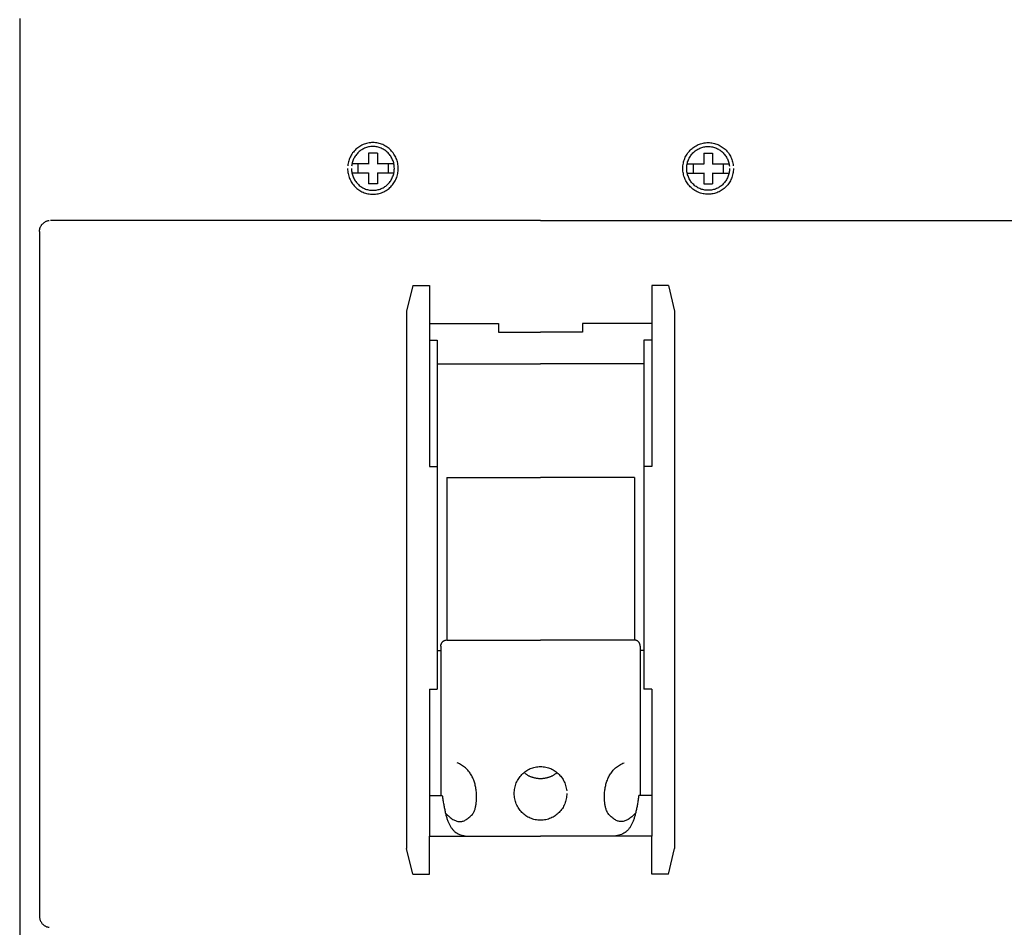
# Model space of a CAD drawing. Header units: centimetres. Extents: x -4250 to -484, y 169 to 6592.
# Tile 64 of 178: x -848 to -835, y 2651 to 2664. Entities that reach past the tile are written whole.
import ezdxf

# ---------------------------------------------------------------- set-up
doc = ezdxf.new("R2010")
doc.units = ezdxf.units.CM

# ---------------------------------------------------------------- blocks, each defined once
blk = doc.blocks.new('259113')
at = {"color": 254}
for p, q in [((0.501, 27.834), (0.5, 27.819)), ((0.5, 27.819), (0.5, 6.531))]:
    blk.add_line(p, q, dxfattribs=at)
at = {"color": 0}
for p, q in [((5.307, 26.026), (5.187, 26.026)), ((5.187, 26.026), (5.187, 25.878)), ((5.307, 26.026), (5.307, 25.878)), ((9.693, 26.026), (9.813, 26.026)), ((9.693, 26.026), (9.693, 25.878)), ((9.813, 26.026), (9.813, 25.878)), ((5.187, 25.88), (4.966, 25.88)), ((5.044, 25.88), (5.044, 25.757)), ((5.529, 25.88), (5.307, 25.88)), ((5.451, 25.88), (5.451, 25.757)), ((9.471, 25.88), (9.693, 25.88)), ((9.55, 25.88), (9.55, 25.757)), ((9.813, 25.88), (10.034, 25.88)), ((9.956, 25.88), (9.956, 25.757)), ((5.187, 25.757), (4.966, 25.757)), ((5.187, 25.76), (5.187, 25.611)), ((5.307, 25.76), (5.307, 25.611)), ((5.523, 25.757), (5.307, 25.757)), ((9.477, 25.757), (9.693, 25.757)), ((9.693, 25.76), (9.693, 25.611)), ((9.813, 25.76), (9.813, 25.611)), ((9.813, 25.757), (10.034, 25.757)), ((5.307, 25.611), (5.187, 25.611)), ((9.693, 25.611), (9.813, 25.611)), ((7.5, 25.12), (0.912, 25.12)), ((7.5, 25.12), (14.088, 25.12)), ((0.766, 24.97), (0.766, 15.765)), ((5.782, 24.244), (5.7, 23.901)), ((5.782, 24.244), (6.006, 24.244)), ((6.006, 24.244), (6.006, 23.733)), ((9.218, 24.244), (8.994, 24.244)), ((8.994, 24.244), (8.994, 23.733)), ((9.218, 24.244), (9.3, 23.901)), ((5.7, 23.901), (5.7, 16.675)), ((9.3, 23.901), (9.3, 16.675)), ((6.006, 23.733), (6.937, 23.733)), ((6.006, 23.733), (6.006, 23.51)), ((6.937, 23.733), (6.937, 23.616)), ((8.994, 23.733), (8.063, 23.733)), ((8.063, 23.733), (8.063, 23.616)), ((8.994, 23.733), (8.994, 23.51)), ((6.937, 23.616), (7.5, 23.616)), ((8.063, 23.616), (7.5, 23.616)), ((6.006, 23.51), (6.11, 23.51)), ((6.006, 23.51), (6.006, 21.812)), ((6.11, 23.51), (6.11, 18.816)), ((8.994, 23.51), (8.89, 23.51)), ((8.89, 23.51), (8.89, 18.816)), ((8.994, 23.51), (8.994, 21.812)), ((6.11, 23.193), (7.5, 23.193)), ((8.89, 23.193), (7.5, 23.193)), ((6.006, 21.812), (6.11, 21.812)), ((8.994, 21.812), (8.89, 21.812)), ((6.239, 21.663), (7.5, 21.663)), ((6.239, 21.663), (6.239, 19.477)), ((8.761, 21.663), (7.5, 21.663)), ((8.761, 21.663), (8.761, 19.477)), ((6.239, 19.477), (7.5, 19.477)), ((8.761, 19.477), (7.5, 19.477)), ((6.11, 19.336), (6.161, 19.336)), ((6.161, 19.397), (6.161, 17.389)), ((8.839, 19.397), (8.839, 17.389)), ((8.89, 19.336), (8.839, 19.336)), ((6.006, 18.816), (6.11, 18.816)), ((6.006, 18.816), (6.006, 16.843)), ((8.994, 18.816), (8.89, 18.816)), ((8.994, 18.816), (8.994, 16.843)), ((6.006, 17.389), (6.179, 17.389)), ((8.994, 17.389), (8.821, 17.389)), ((6.006, 16.843), (7.5, 16.843)), ((6.006, 16.332), (6.006, 16.843)), ((8.994, 16.843), (7.5, 16.843)), ((8.994, 16.332), (8.994, 16.843)), ((5.782, 16.332), (5.7, 16.675)), ((9.218, 16.332), (9.3, 16.675)), ((5.782, 16.332), (6.006, 16.332)), ((9.218, 16.332), (8.994, 16.332))]:
    blk.add_line(p, q, dxfattribs=at)
for points, knots in [([(4.907, 25.819), (4.908, 25.807), (4.908, 25.783), (4.914, 25.749), (4.922, 25.715), (4.934, 25.683), (4.948, 25.653), (4.965, 25.624), (4.985, 25.597), (5.007, 25.572), (5.031, 25.55), (5.057, 25.53), (5.085, 25.512), (5.115, 25.498), (5.146, 25.486), (5.179, 25.478), (5.213, 25.472), (5.247, 25.471), (5.282, 25.472), (5.316, 25.478), (5.349, 25.486), (5.38, 25.498), (5.41, 25.512), (5.438, 25.53), (5.464, 25.55), (5.488, 25.573), (5.51, 25.597), (5.53, 25.624), (5.547, 25.653), (5.561, 25.683), (5.573, 25.715), (5.581, 25.749), (5.586, 25.783), (5.588, 25.819), (5.586, 25.854), (5.581, 25.889), (5.573, 25.922), (5.561, 25.954), (5.547, 25.985), (5.53, 26.013), (5.51, 26.04), (5.488, 26.065), (5.464, 26.087), (5.438, 26.107), (5.41, 26.125), (5.38, 26.14), (5.349, 26.151), (5.316, 26.16), (5.282, 26.165), (5.247, 26.167), (5.213, 26.165), (5.179, 26.16), (5.146, 26.151), (5.115, 26.14), (5.085, 26.125), (5.057, 26.107), (5.031, 26.087), (5.007, 26.065), (4.985, 26.04), (4.965, 26.013), (4.948, 25.985), (4.933, 25.954), (4.922, 25.922), (4.914, 25.889), (4.911, 25.866), (4.909, 25.854)], [0, 0, 0, 0, 0.0031419, 0.0062127, 0.0092454, 0.0122333, 0.0152074, 0.0181573, 0.0211022, 0.0240286, 0.0269717, 0.029911, 0.032863, 0.0358284, 0.0388277, 0.0418509, 0.0449217, 0.0480514, 0.051193, 0.0542637, 0.0572945, 0.0602865, 0.0632554, 0.0662074, 0.0691499, 0.0720843, 0.0750186, 0.0779611, 0.0809131, 0.083882, 0.086874, 0.0899048, 0.0929755, 0.0961171, 0.0992468, 0.1023176, 0.1053408, 0.1083401, 0.1113055, 0.1142575, 0.1171968, 0.1201399, 0.1230663, 0.1260112, 0.1289611, 0.1319352, 0.1349244, 0.1379571, 0.1410279, 0.1441699, 0.1473, 0.1503708, 0.1533959, 0.1563925, 0.159363, 0.162313, 0.1652547, 0.1681898, 0.171125, 0.1740667, 0.1770166, 0.1799872, 0.1829825, 0.1860075, 0.1890783, 0.1890783, 0.1890783, 0.1890783]), ([(4.96, 25.819), (4.96, 25.809), (4.961, 25.789), (4.965, 25.759), (4.972, 25.731), (4.982, 25.704), (4.994, 25.678), (5.008, 25.654), (5.025, 25.631), (5.044, 25.61), (5.064, 25.591), (5.086, 25.574), (5.11, 25.56), (5.135, 25.547), (5.162, 25.537), (5.189, 25.53), (5.218, 25.526), (5.247, 25.524), (5.277, 25.525), (5.305, 25.53), (5.333, 25.537), (5.36, 25.547), (5.385, 25.559), (5.409, 25.574), (5.431, 25.591), (5.451, 25.61), (5.47, 25.631), (5.487, 25.654), (5.501, 25.678), (5.513, 25.704), (5.523, 25.731), (5.53, 25.759), (5.534, 25.789), (5.536, 25.819), (5.534, 25.849), (5.53, 25.878), (5.523, 25.906), (5.513, 25.933), (5.501, 25.959), (5.487, 25.983), (5.47, 26.006), (5.451, 26.027), (5.431, 26.046), (5.409, 26.063), (5.385, 26.078), (5.36, 26.09), (5.333, 26.1), (5.305, 26.108), (5.277, 26.112), (5.247, 26.114), (5.218, 26.112), (5.189, 26.108), (5.162, 26.1), (5.135, 26.09), (5.11, 26.078), (5.086, 26.063), (5.064, 26.046), (5.044, 26.027), (5.025, 26.006), (5.008, 25.983), (4.994, 25.959), (4.982, 25.933), (4.972, 25.906), (4.965, 25.878), (4.962, 25.859), (4.961, 25.849)], [0, 0, 0, 0, 0.0026571, 0.005258, 0.0078238, 0.0103508, 0.0128689, 0.0153651, 0.0178541, 0.0203318, 0.0228234, 0.02531, 0.0278116, 0.0303191, 0.0328549, 0.0354121, 0.0380124, 0.0406573, 0.043318, 0.0459182, 0.048483, 0.0510115, 0.0535261, 0.0560243, 0.0585141, 0.0609998, 0.0634855, 0.0659745, 0.0684728, 0.0709874, 0.0735158, 0.0760806, 0.0786815, 0.0813382, 0.0839871, 0.0865879, 0.0891489, 0.0916847, 0.0941922, 0.0966939, 0.0991828, 0.1016744, 0.1041522, 0.1066443, 0.1091405, 0.1116602, 0.1141873, 0.1167531, 0.119354, 0.122015, 0.1246603, 0.1272612, 0.1298193, 0.1323538, 0.1348665, 0.1373661, 0.139855, 0.1423386, 0.1448222, 0.1473112, 0.1498108, 0.1523217, 0.1548562, 0.1574182, 0.160019, 0.160019, 0.160019, 0.160019]), ([(10.093, 25.819), (10.092, 25.807), (10.092, 25.783), (10.086, 25.749), (10.078, 25.715), (10.067, 25.683), (10.052, 25.653), (10.035, 25.624), (10.016, 25.597), (9.993, 25.572), (9.969, 25.55), (9.943, 25.53), (9.915, 25.512), (9.885, 25.498), (9.854, 25.486), (9.821, 25.478), (9.787, 25.472), (9.753, 25.471), (9.718, 25.472), (9.684, 25.478), (9.651, 25.486), (9.62, 25.498), (9.59, 25.512), (9.562, 25.53), (9.536, 25.55), (9.512, 25.572), (9.49, 25.597), (9.47, 25.624), (9.453, 25.653), (9.439, 25.683), (9.427, 25.715), (9.419, 25.749), (9.414, 25.783), (9.412, 25.819), (9.414, 25.854), (9.419, 25.889), (9.427, 25.922), (9.439, 25.954), (9.453, 25.985), (9.47, 26.013), (9.49, 26.04), (9.512, 26.065), (9.536, 26.087), (9.562, 26.107), (9.59, 26.125), (9.62, 26.14), (9.651, 26.151), (9.684, 26.16), (9.718, 26.165), (9.753, 26.167), (9.787, 26.165), (9.821, 26.16), (9.854, 26.151), (9.885, 26.14), (9.915, 26.125), (9.943, 26.107), (9.969, 26.087), (9.994, 26.065), (10.016, 26.04), (10.035, 26.013), (10.052, 25.985), (10.067, 25.954), (10.078, 25.922), (10.087, 25.889), (10.09, 25.866), (10.091, 25.854)], [0, 0, 0, 0, 0.0031415, 0.0062123, 0.0092431, 0.0122351, 0.015204, 0.018158, 0.0211029, 0.0240372, 0.0269745, 0.029917, 0.032869, 0.0358379, 0.0388299, 0.0418607, 0.0449314, 0.048073, 0.0511988, 0.0542696, 0.0572927, 0.0602921, 0.0632574, 0.0662094, 0.0691488, 0.0720919, 0.0750183, 0.0779631, 0.0809151, 0.0838892, 0.0868784, 0.0899111, 0.0929819, 0.0961239, 0.099254, 0.1023248, 0.1053499, 0.1083465, 0.111317, 0.114269, 0.1172107, 0.1201459, 0.123081, 0.1260228, 0.1289727, 0.1319432, 0.1349398, 0.1379649, 0.1410357, 0.1441619, 0.1473039, 0.1503746, 0.1534074, 0.1563966, 0.1593707, 0.1623206, 0.1652655, 0.1681948, 0.1711379, 0.1740796, 0.1770336, 0.179999, 0.1829983, 0.1860215, 0.1890923, 0.1890923, 0.1890923, 0.1890923]), ([(10.04, 25.819), (10.04, 25.809), (10.04, 25.789), (10.035, 25.759), (10.028, 25.731), (10.018, 25.704), (10.006, 25.678), (9.992, 25.654), (9.975, 25.631), (9.956, 25.61), (9.936, 25.591), (9.914, 25.574), (9.89, 25.559), (9.865, 25.547), (9.838, 25.537), (9.811, 25.53), (9.782, 25.525), (9.753, 25.524), (9.723, 25.526), (9.695, 25.53), (9.667, 25.537), (9.641, 25.547), (9.615, 25.56), (9.592, 25.574), (9.569, 25.591), (9.549, 25.61), (9.53, 25.631), (9.514, 25.654), (9.499, 25.678), (9.487, 25.704), (9.477, 25.731), (9.47, 25.759), (9.466, 25.789), (9.464, 25.819), (9.466, 25.849), (9.47, 25.878), (9.477, 25.906), (9.487, 25.933), (9.499, 25.959), (9.514, 25.983), (9.53, 26.006), (9.549, 26.027), (9.569, 26.046), (9.591, 26.063), (9.615, 26.078), (9.64, 26.09), (9.667, 26.1), (9.695, 26.108), (9.723, 26.112), (9.753, 26.114), (9.782, 26.112), (9.811, 26.108), (9.838, 26.1), (9.865, 26.09), (9.89, 26.078), (9.914, 26.063), (9.936, 26.046), (9.956, 26.027), (9.975, 26.006), (9.992, 25.983), (10.006, 25.959), (10.018, 25.933), (10.028, 25.906), (10.035, 25.878), (10.038, 25.859), (10.039, 25.849)], [0, 0, 0, 0, 0.0026567, 0.0052576, 0.0078224, 0.0103508, 0.0128654, 0.0153637, 0.0178503, 0.020336, 0.0228217, 0.0253115, 0.0278098, 0.0303244, 0.0328528, 0.0354176, 0.0380179, 0.0406785, 0.0433235, 0.0459237, 0.0484809, 0.0510167, 0.0535242, 0.0560259, 0.0585125, 0.061004, 0.0634818, 0.0659708, 0.068467, 0.070985, 0.0735121, 0.0760779, 0.0786787, 0.0813358, 0.0839851, 0.0865859, 0.0891479, 0.0916824, 0.0941933, 0.0966929, 0.0991819, 0.1016655, 0.1041491, 0.1066381, 0.1091377, 0.1116503, 0.1141848, 0.116743, 0.1193438, 0.1219891, 0.1246502, 0.127251, 0.1298168, 0.1323439, 0.1348636, 0.1373599, 0.139852, 0.1423298, 0.1448213, 0.1473079, 0.1498095, 0.1523171, 0.1548529, 0.1574139, 0.1600147, 0.1600147, 0.1600147, 0.1600147]), ([(0.766, 24.97), (0.766, 24.975), (0.766, 24.985), (0.769, 25), (0.772, 25.014), (0.777, 25.028), (0.783, 25.041), (0.791, 25.054), (0.799, 25.065), (0.809, 25.076), (0.819, 25.085), (0.83, 25.094), (0.843, 25.102), (0.855, 25.108), (0.869, 25.113), (0.883, 25.117), (0.893, 25.118), (0.897, 25.119)], [0, 0, 0, 0, 0.00134832, 0.00267463, 0.00397616, 0.00527014, 0.00654848, 0.00781852, 0.00908703, 0.01035267, 0.01161832, 0.01288683, 0.01415891, 0.01543725, 0.01672753, 0.01802906, 0.01935537, 0.01935537, 0.01935537, 0.01935537]), ([(6.161, 19.397), (6.161, 19.4), (6.161, 19.405), (6.162, 19.413), (6.164, 19.421), (6.167, 19.428), (6.17, 19.435), (6.174, 19.442), (6.179, 19.448), (6.184, 19.454), (6.189, 19.459), (6.195, 19.464), (6.202, 19.468), (6.209, 19.471), (6.216, 19.474), (6.223, 19.476), (6.228, 19.477), (6.231, 19.477)], [0, 0, 0, 0, 0.00071784, 0.00142275, 0.0021189, 0.00280879, 0.00348843, 0.00416835, 0.00484867, 0.0055235, 0.00619832, 0.00687864, 0.00755856, 0.0082382, 0.00892809, 0.00962424, 0.01032915, 0.01032915, 0.01032915, 0.01032915]), ([(8.839, 19.397), (8.839, 19.4), (8.839, 19.405), (8.838, 19.413), (8.836, 19.421), (8.833, 19.428), (8.83, 19.435), (8.826, 19.442), (8.822, 19.448), (8.817, 19.454), (8.811, 19.459), (8.805, 19.464), (8.799, 19.468), (8.792, 19.471), (8.784, 19.474), (8.777, 19.476), (8.772, 19.477), (8.769, 19.477)], [0, 0, 0, 0, 0.00071741, 0.00142232, 0.00211651, 0.00280909, 0.0034853, 0.00416726, 0.00484286, 0.0055256, 0.00619166, 0.00687197, 0.00754852, 0.00823524, 0.00892142, 0.00961757, 0.01032248, 0.01032248, 0.01032248, 0.01032248]), ([(6.222, 17.151), (6.231, 17.142), (6.248, 17.125), (6.274, 17.102), (6.298, 17.083), (6.321, 17.067), (6.344, 17.054), (6.366, 17.045), (6.388, 17.039), (6.409, 17.036), (6.43, 17.037), (6.452, 17.041), (6.473, 17.048), (6.494, 17.059), (6.516, 17.073), (6.538, 17.09), (6.561, 17.111), (6.583, 17.131), (6.602, 17.157), (6.615, 17.188), (6.626, 17.227), (6.635, 17.272), (6.64, 17.323), (6.642, 17.378), (6.639, 17.435), (6.631, 17.494), (6.617, 17.553), (6.597, 17.61), (6.57, 17.665), (6.535, 17.716), (6.492, 17.761), (6.44, 17.8), (6.399, 17.818), (6.379, 17.827)], [0, 0, 0, 0, 0.0033441, 0.0063877, 0.0091677, 0.0116922, 0.0140089, 0.0161437, 0.0181396, 0.0200456, 0.0219326, 0.0238406, 0.0258326, 0.0279543, 0.0302454, 0.0327368, 0.0354506, 0.0384104, 0.0407782, 0.0437853, 0.047378, 0.0514887, 0.056009, 0.0608576, 0.0659353, 0.0711768, 0.0764937, 0.081855, 0.0872375, 0.0926674, 0.0981771, 0.103897, 0.1099689, 0.1099689, 0.1099689, 0.1099689]), ([(7.853, 17.415), (7.853, 17.403), (7.852, 17.379), (7.847, 17.343), (7.838, 17.308), (7.826, 17.275), (7.811, 17.243), (7.794, 17.213), (7.773, 17.185), (7.75, 17.16), (7.725, 17.136), (7.698, 17.115), (7.669, 17.097), (7.638, 17.082), (7.605, 17.07), (7.571, 17.061), (7.536, 17.055), (7.5, 17.054), (7.464, 17.055), (7.429, 17.061), (7.395, 17.07), (7.362, 17.082), (7.331, 17.097), (7.302, 17.115), (7.275, 17.136), (7.25, 17.16), (7.227, 17.185), (7.207, 17.213), (7.189, 17.243), (7.174, 17.275), (7.162, 17.308), (7.153, 17.343), (7.148, 17.379), (7.146, 17.415), (7.148, 17.452), (7.153, 17.488), (7.162, 17.523), (7.174, 17.556), (7.189, 17.588), (7.207, 17.618), (7.227, 17.645), (7.25, 17.671), (7.275, 17.695), (7.302, 17.716), (7.331, 17.734), (7.362, 17.749), (7.395, 17.761), (7.429, 17.77), (7.464, 17.775), (7.5, 17.777), (7.536, 17.775), (7.571, 17.77), (7.605, 17.761), (7.638, 17.749), (7.669, 17.734), (7.698, 17.715), (7.725, 17.695), (7.75, 17.671), (7.773, 17.646), (7.794, 17.618), (7.811, 17.588), (7.826, 17.556), (7.838, 17.523), (7.847, 17.488), (7.85, 17.464), (7.852, 17.452)], [0, 0, 0, 0, 0.0032599, 0.0064537, 0.0096001, 0.0127077, 0.0157946, 0.01886, 0.0219152, 0.0249666, 0.028018, 0.0310763, 0.0341451, 0.037232, 0.0403396, 0.0434898, 0.0466875, 0.0499474, 0.0531955, 0.0563893, 0.0595318, 0.0626469, 0.0657267, 0.0687955, 0.0718475, 0.0749076, 0.077951, 0.0810085, 0.0840719, 0.0871639, 0.0902689, 0.0934162, 0.09661, 0.0998703, 0.1031188, 0.1063126, 0.1094562, 0.1125685, 0.1156535, 0.1187236, 0.1217811, 0.1248333, 0.1278855, 0.1309421, 0.1340089, 0.1370938, 0.1402075, 0.1433511, 0.1465449, 0.1497934, 0.1530537, 0.1562514, 0.1594025, 0.1625088, 0.1656008, 0.1686676, 0.1717306, 0.174774, 0.1778342, 0.1808893, 0.1839615, 0.1870413, 0.1901563, 0.1932988, 0.1964927, 0.1964927, 0.1964927, 0.1964927]), ([(8.778, 17.151), (8.769, 17.142), (8.752, 17.125), (8.727, 17.102), (8.702, 17.083), (8.679, 17.067), (8.656, 17.054), (8.634, 17.045), (8.612, 17.039), (8.591, 17.036), (8.57, 17.037), (8.549, 17.041), (8.528, 17.048), (8.506, 17.059), (8.484, 17.073), (8.462, 17.09), (8.44, 17.111), (8.417, 17.131), (8.399, 17.157), (8.386, 17.188), (8.374, 17.227), (8.365, 17.272), (8.36, 17.323), (8.358, 17.378), (8.361, 17.435), (8.369, 17.494), (8.383, 17.553), (8.403, 17.61), (8.43, 17.665), (8.465, 17.716), (8.509, 17.761), (8.561, 17.8), (8.601, 17.818), (8.622, 17.827)], [0, 0, 0, 0, 0.0033356, 0.0063822, 0.0091591, 0.0116869, 0.0139966, 0.0161314, 0.0181273, 0.0200412, 0.0219164, 0.0238282, 0.0258202, 0.027949, 0.0302334, 0.0327311, 0.0354448, 0.0384132, 0.040774, 0.0437811, 0.0473727, 0.0514842, 0.056004, 0.0608527, 0.0659308, 0.0711707, 0.0764903, 0.0818516, 0.087236, 0.092659, 0.0981742, 0.1038878, 0.1099597, 0.1099597, 0.1099597, 0.1099597]), ([(7.724, 17.695), (7.72, 17.692), (7.712, 17.685), (7.7, 17.677), (7.688, 17.668), (7.675, 17.66), (7.662, 17.653), (7.649, 17.646), (7.635, 17.64), (7.621, 17.635), (7.607, 17.63), (7.592, 17.625), (7.577, 17.622), (7.562, 17.619), (7.547, 17.616), (7.532, 17.614), (7.516, 17.613), (7.5, 17.613), (7.484, 17.613), (7.469, 17.614), (7.453, 17.616), (7.438, 17.619), (7.423, 17.622), (7.408, 17.625), (7.393, 17.63), (7.379, 17.635), (7.365, 17.64), (7.351, 17.646), (7.338, 17.653), (7.325, 17.66), (7.312, 17.668), (7.3, 17.677), (7.292, 17.683), (7.288, 17.685)], [0, 0, 0, 0, 0.00133118, 0.0026621, 0.00399426, 0.00533249, 0.00667322, 0.0080149, 0.00936164, 0.01071502, 0.01207211, 0.01343763, 0.01480881, 0.01619321, 0.0175803, 0.01898592, 0.02039853, 0.02183187, 0.02325339, 0.02466601, 0.0260638, 0.02745477, 0.02882759, 0.0302026, 0.03156811, 0.03292893, 0.03427129, 0.03562163, 0.03696331, 0.03830749, 0.0396356, 0.04097432, 0.04230524, 0.04230524, 0.04230524, 0.04230524]), ([(6.179, 17.389), (6.182, 17.368), (6.188, 17.327), (6.198, 17.268), (6.209, 17.212), (6.22, 17.16), (6.232, 17.111), (6.246, 17.066), (6.262, 17.025), (6.28, 16.987), (6.3, 16.954), (6.323, 16.925), (6.349, 16.899), (6.378, 16.879), (6.411, 16.863), (6.448, 16.851), (6.474, 16.847), (6.487, 16.845)], [0, 0, 0, 0, 0.00560074, 0.01090237, 0.01591576, 0.02063143, 0.02506825, 0.02921557, 0.0331006, 0.03673297, 0.04016962, 0.04344006, 0.04662354, 0.04977859, 0.05302552, 0.05643244, 0.06010685, 0.06010685, 0.06010685, 0.06010685]), ([(8.821, 17.389), (8.818, 17.368), (8.812, 17.327), (8.802, 17.268), (8.792, 17.212), (8.78, 17.16), (8.768, 17.111), (8.754, 17.066), (8.738, 17.025), (8.72, 16.987), (8.7, 16.954), (8.677, 16.925), (8.651, 16.899), (8.622, 16.879), (8.589, 16.862), (8.552, 16.851), (8.526, 16.847), (8.513, 16.845)], [0, 0, 0, 0, 0.00559951, 0.01090114, 0.01591378, 0.02063118, 0.02506598, 0.0292133, 0.03309832, 0.03673418, 0.04016458, 0.04343502, 0.04661276, 0.04977429, 0.0530106, 0.05642127, 0.06009568, 0.06009568, 0.06009568, 0.06009568]), ([(0.766, 15.765), (0.766, 15.76), (0.766, 15.749), (0.769, 15.735), (0.772, 15.72), (0.777, 15.706), (0.783, 15.693), (0.791, 15.681), (0.799, 15.669), (0.809, 15.659), (0.819, 15.649), (0.83, 15.64), (0.842, 15.633), (0.855, 15.626), (0.869, 15.621), (0.883, 15.618), (0.893, 15.616), (0.897, 15.616)], [0, 0, 0, 0, 0.00135618, 0.00268249, 0.00398784, 0.00527812, 0.00656354, 0.00783358, 0.00910209, 0.01036189, 0.01163547, 0.01290162, 0.01417371, 0.01544862, 0.01674161, 0.01804119, 0.0193675, 0.0193675, 0.0193675, 0.0193675])]:
    blk.add_open_spline(points, degree=3, knots=knots, dxfattribs=at)
at = {"flags": 1}
for tag, p in [('BD', (17.139, 8.562)), ('NK', (17.139, 7.102)), ('TYP', (17.139, 5.523)), ('PO', (17.139, 3.99))]:
    blk.add_attdef(tag, p, '', height=1, dxfattribs=at)

msp = doc.modelspace()

# ---------------------------------------------------------------- block references
msp.add_blockref('259113', (-848.4271, 2635.8137))

doc.saveas('drawing.dxf')
